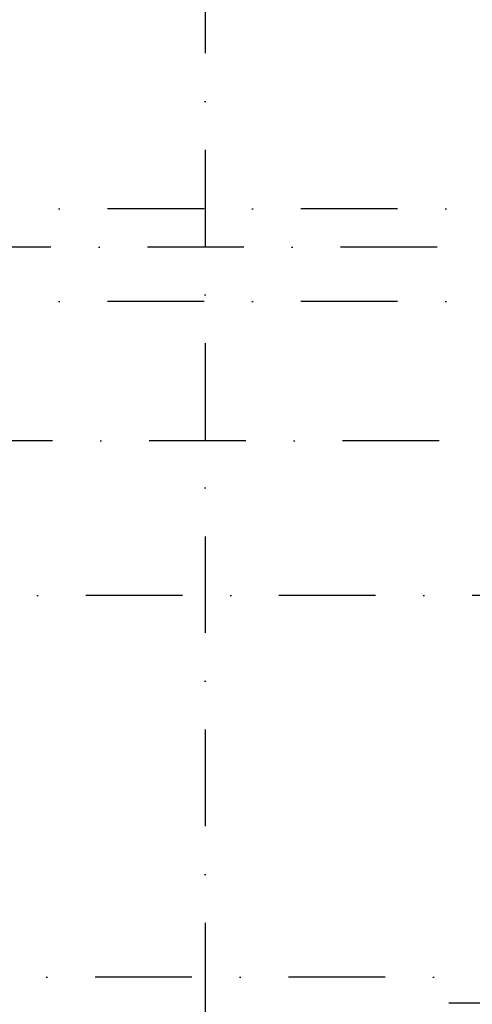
# Model space of a CAD drawing. Extents: x 0 to 259347, y 0 to 198427.
# Tile 10 of 54: x 113365 to 114537, y 98238 to 100785. Entities that reach past the tile are written whole.
import ezdxf

# ---------------------------------------------------------------- set-up
doc = ezdxf.new("R2010")
doc.units = 0
doc.header["$LTSCALE"] = 20
doc.header["$MEASUREMENT"] = 0
doc.linetypes.add('DASHDOT', pattern=[25, 12.5, -6.25, 0, -6.25])
doc.linetypes.add('DD1', pattern=[2.66667, 1.66667, -0.5, 0, -0.5])
doc.layers.add('A--L31D1_BUITENKOZIJN', color=1, linetype='CONTINUOUS')
doc.layers.add('STRAMIEN', color=8, linetype='DD1')

msp = doc.modelspace()

# ---------------------------------------------------------------- linework, layer by layer
at = {"layer": 'A--L31D1_BUITENKOZIJN'}
msp.add_line((114476.1, 98242.1), (115521.6, 98242.1), dxfattribs=at)
at = {"layer": 'STRAMIEN', "linetype": 'DASHDOT'}
for p, q in [((113845.4, 109950.7), (113845.4, 90592.3)), ((116843.2, 100295.9), (107659.1, 100295.9)), ((128948.5, 100196.3), (108463.8, 100196.3)), ((116843.2, 100055.9), (107659.1, 100055.9)), ((128953.3, 99695.9), (108465.4, 99695.9)), ((145792.4, 99295.9), (108470.4, 99295.9)), ((116811.2, 98307.9, 0), (108165.5, 98307.9, 0))]:
    msp.add_line(p, q, dxfattribs=at)

doc.saveas('drawing.dxf')
